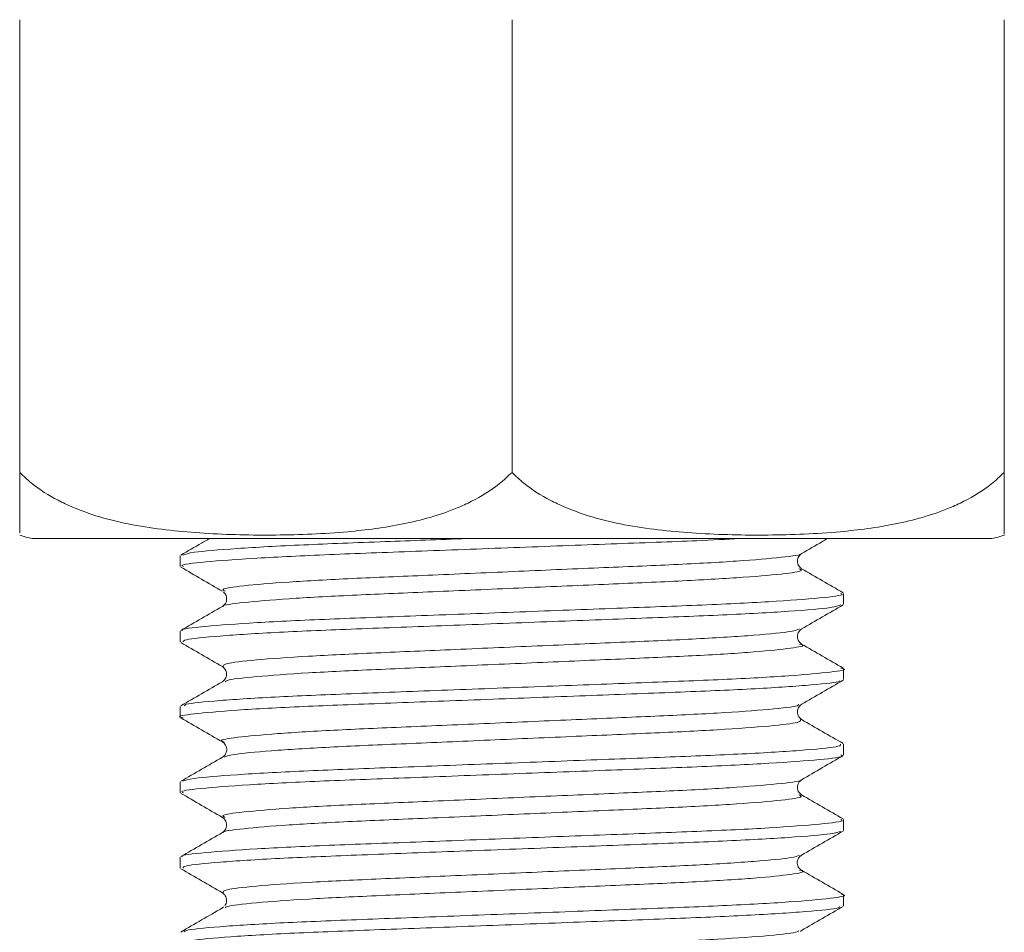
# Model space of a CAD drawing. Header units: millimetres. Extents: x 0 to 210, y 0 to 297.
# Tile 17 of 24: x 106 to 117, y 221 to 231. Entities that reach past the tile are written whole.
import ezdxf

# ---------------------------------------------------------------- set-up
doc = ezdxf.new("R2010")
doc.units = ezdxf.units.MM

msp = doc.modelspace()

# ---------------------------------------------------------------- linework, layer by layer
at = {"color": 179, "linetype": 'Continuous', "lineweight": 15}
for p, q in [((106.176, 230.843), (106.176, 225.839)), ((111.618, 230.843), (111.618, 225.839)), ((117.059, 230.843), (117.059, 225.839)), ((116.921, 225.107), (106.314, 225.107)), ((107.951, 224.918), (107.951, 224.798)), ((115.284, 224.381), (115.284, 224.501)), ((107.951, 224.084), (107.951, 223.965)), ((115.284, 223.548), (115.284, 223.668)), ((107.951, 223.251), (107.951, 223.131)), ((115.284, 222.715), (115.284, 222.834)), ((107.951, 222.418), (107.951, 222.298)), ((114.819, 222.274), (114.805, 222.288)), ((115.284, 221.881), (115.284, 222.001)), ((107.951, 221.584), (107.951, 221.465)), ((115.284, 221.048), (115.284, 221.168)), ((108.43, 221.037), (108.416, 221.024)), ((114.806, 220.762), (114.819, 220.775))]:
    msp.add_line(p, q, dxfattribs=at)
for centre, start, end in [((106.654, 226.584), 251.6256, 257.0515), ((116.582, 226.584), 282.9485, 288.3965)]:
    msp.add_arc(centre, 1.516, start, end, dxfattribs=at)
for points, knots in [([(106.176, 225.839), (106.219, 225.798), (106.348, 225.676), (106.548, 225.553), (106.817, 225.426), (107.107, 225.327), (107.469, 225.247), (107.839, 225.195), (108.352, 225.152), (108.875, 225.141), (109.406, 225.154), (109.773, 225.178), (110.109, 225.215), (110.413, 225.265), (110.716, 225.337), (110.97, 225.424), (111.227, 225.543), (111.435, 225.667), (111.572, 225.795), (111.618, 225.839)], [0, 0, 0, 0, 0.028949, 0.088332, 0.118666, 0.182678, 0.247392, 0.313348, 0.379495, 0.519426, 0.589636, 0.659923, 0.713787, 0.767761, 0.8223, 0.877204, 0.907348, 0.968608, 1, 1, 1, 1]), ([(111.618, 225.839), (111.66, 225.798), (111.79, 225.676), (111.99, 225.553), (112.259, 225.426), (112.548, 225.327), (112.91, 225.247), (113.28, 225.195), (113.794, 225.152), (114.317, 225.141), (114.848, 225.154), (115.215, 225.178), (115.55, 225.215), (115.855, 225.265), (116.158, 225.337), (116.412, 225.424), (116.669, 225.543), (116.877, 225.667), (117.013, 225.795), (117.059, 225.839)], [0, 0, 0, 0, 0.028949, 0.088332, 0.118666, 0.182678, 0.247392, 0.313348, 0.379495, 0.519426, 0.589636, 0.659923, 0.713787, 0.767761, 0.8223, 0.877204, 0.907348, 0.968608, 1, 1, 1, 1]), ([(108.272, 225.107), (108.244, 225.091), (108.139, 225.03), (108.034, 224.969), (107.957, 224.925)], [0, 0, 0, 0, 0.272116, 1, 1, 1, 1]), ([(114.139, 225.107), (113.986, 225.099), (113.584, 225.079), (112.711, 225.048), (111.637, 225.007), (110.551, 224.966), (109.569, 224.93), (108.751, 224.891), (108.198, 224.849), (107.939, 224.818), (107.976, 224.802), (107.985, 224.798)], [0, 0, 0, 0, 0.0756716, 0.1985178, 0.3263896, 0.4543512, 0.5773184, 0.7027274, 0.8313465, 0.9575422, 1, 1, 1, 1]), ([(107.981, 224.925), (108.008, 224.935), (108.07, 224.958), (108.54, 224.997), (109.273, 225.038), (110.161, 225.071), (110.813, 225.096), (111.119, 225.107)], [0, 0, 0, 0, 0.171468, 0.390063, 0.606357, 0.814648, 1, 1, 1, 1]), ([(114.819, 224.942), (114.896, 224.986), (114.991, 225.041), (115.086, 225.096), (115.105, 225.107)], [0, 0, 0, 0, 0.803053, 1, 1, 1, 1]), ([(114.81, 224.942), (114.811, 224.941), (114.832, 224.928), (114.615, 224.9), (114.147, 224.858), (113.436, 224.819), (112.58, 224.784), (111.633, 224.743), (110.685, 224.701), (109.824, 224.666), (109.11, 224.627), (108.621, 224.585), (108.388, 224.551), (108.432, 224.532), (108.448, 224.525)], [0, 0, 0, 0, 0.007237, 0.101078, 0.196855, 0.290369, 0.381837, 0.47705, 0.572329, 0.663887, 0.757265, 0.853034, 0.946998, 1, 1, 1, 1]), ([(114.819, 224.774), (114.808, 224.782), (114.785, 224.8), (114.767, 224.857), (114.784, 224.915), (114.808, 224.933), (114.819, 224.942)], [0, 0, 0, 0, 0.257041, 0.511711, 0.759431, 1, 1, 1, 1]), ([(107.957, 224.791), (108.034, 224.747), (108.187, 224.658), (108.34, 224.57), (108.416, 224.525)], [0, 0, 0, 0, 0.50005, 1, 1, 1, 1]), ([(114.787, 224.774), (114.803, 224.768), (114.85, 224.749), (114.625, 224.715), (114.145, 224.674), (113.436, 224.635), (112.58, 224.599), (111.633, 224.558), (110.684, 224.516), (109.825, 224.481), (109.108, 224.442), (108.631, 224.4), (108.408, 224.372), (108.427, 224.358), (108.429, 224.357)], [0, 0, 0, 0, 0.050088, 0.143929, 0.239706, 0.33322, 0.424688, 0.519901, 0.61518, 0.706738, 0.800116, 0.895886, 0.989849, 1, 1, 1, 1]), ([(115.278, 224.508), (115.202, 224.553), (115.049, 224.641), (114.896, 224.729), (114.819, 224.774)], [0, 0, 0, 0, 0.50005, 1, 1, 1, 1]), ([(107.976, 224.092), (107.973, 224.093), (107.948, 224.107), (108.204, 224.136), (108.75, 224.178), (109.569, 224.217), (110.551, 224.252), (111.635, 224.294), (112.717, 224.335), (113.696, 224.37), (114.506, 224.409), (115.049, 224.451), (115.3, 224.482), (115.261, 224.498), (115.252, 224.501)], [0, 0, 0, 0, 0.013204, 0.108945, 0.206524, 0.301668, 0.394959, 0.49204, 0.589052, 0.682252, 0.777534, 0.875121, 0.970737, 1, 1, 1, 1]), ([(108.43, 224.513), (108.434, 224.51), (108.445, 224.503), (108.466, 224.463), (108.463, 224.419), (108.451, 224.385), (108.429, 224.368), (108.416, 224.357)], [0, 0, 0, 0, 0.289702, 0.623551, 0.743446, 0.842478, 1, 1, 1, 1]), ([(108.416, 224.357), (108.34, 224.313), (108.187, 224.224), (108.034, 224.136), (107.957, 224.092)], [0, 0, 0, 0, 0.49995, 1, 1, 1, 1]), ([(115.252, 224.374), (115.228, 224.364), (115.172, 224.342), (114.715, 224.303), (113.99, 224.262), (113.059, 224.228), (112.003, 224.188), (110.905, 224.146), (109.88, 224.108), (109, 224.072), (108.351, 224.03), (107.987, 223.993), (107.984, 223.973), (107.983, 223.965)], [0, 0, 0, 0, 0.073386, 0.170795, 0.267314, 0.360187, 0.456233, 0.553781, 0.648567, 0.742142, 0.839383, 0.936212, 1, 1, 1, 1]), ([(114.819, 224.109), (114.896, 224.153), (115.049, 224.241), (115.202, 224.33), (115.278, 224.374)], [0, 0, 0, 0, 0.49995, 1, 1, 1, 1]), ([(114.795, 224.108), (114.774, 224.099), (114.725, 224.077), (114.328, 224.039), (113.694, 223.998), (112.879, 223.963), (111.955, 223.923), (110.994, 223.881), (110.097, 223.843), (109.328, 223.807), (108.756, 223.766), (108.422, 223.726), (108.424, 223.703), (108.426, 223.692)], [0, 0, 0, 0, 0.069768, 0.165305, 0.259968, 0.351052, 0.44525, 0.540924, 0.633885, 0.725659, 0.82103, 0.915998, 1, 1, 1, 1]), ([(114.819, 223.94), (114.808, 223.949), (114.785, 223.967), (114.767, 224.025), (114.785, 224.082), (114.808, 224.1), (114.82, 224.109)], [0, 0, 0, 0, 0.248472, 0.500015, 0.751543, 1, 1, 1, 1]), ([(107.957, 223.958), (108.034, 223.913), (108.187, 223.825), (108.34, 223.736), (108.416, 223.692)], [0, 0, 0, 0, 0.50005, 1, 1, 1, 1]), ([(114.797, 223.941), (114.808, 223.938), (114.873, 223.923), (114.724, 223.896), (114.337, 223.854), (113.691, 223.813), (112.88, 223.779), (111.955, 223.738), (110.994, 223.697), (110.097, 223.659), (109.326, 223.623), (108.762, 223.581), (108.458, 223.547), (108.451, 223.529), (108.449, 223.524)], [0, 0, 0, 0, 0.019675, 0.112002, 0.207609, 0.30234, 0.393491, 0.487757, 0.5835, 0.676529, 0.768369, 0.863809, 0.958846, 1, 1, 1, 1]), ([(115.278, 223.675), (115.202, 223.719), (115.049, 223.808), (114.896, 223.896), (114.819, 223.94)], [0, 0, 0, 0, 0.500051, 1, 1, 1, 1]), ([(107.995, 223.259), (107.997, 223.264), (108.004, 223.282), (108.354, 223.317), (108.999, 223.358), (109.88, 223.394), (110.905, 223.432), (112.003, 223.474), (113.06, 223.514), (113.987, 223.549), (114.726, 223.59), (115.166, 223.632), (115.337, 223.658), (115.266, 223.673), (115.254, 223.675)], [0, 0, 0, 0, 0.043618, 0.138627, 0.234039, 0.325855, 0.418858, 0.514572, 0.608812, 0.699939, 0.794643, 0.890221, 0.982524, 1, 1, 1, 1]), ([(108.416, 223.692), (108.427, 223.684), (108.45, 223.666), (108.468, 223.608), (108.45, 223.55), (108.427, 223.532), (108.416, 223.523)], [0, 0, 0, 0, 0.2482959, 0.4999961, 0.7517001, 1, 1, 1, 1]), ([(115.241, 223.54), (115.24, 223.535), (115.237, 223.518), (114.897, 223.484), (114.261, 223.442), (113.386, 223.406), (112.365, 223.368), (111.268, 223.326), (110.208, 223.286), (109.275, 223.251), (108.53, 223.211), (108.078, 223.169), (107.901, 223.142), (107.971, 223.126), (107.984, 223.124)], [0, 0, 0, 0, 0.0407, 0.13562, 0.23108, 0.323019, 0.415865, 0.511551, 0.605896, 0.696999, 0.791601, 0.887211, 0.979672, 1, 1, 1, 1]), ([(108.416, 223.524), (108.34, 223.48), (108.187, 223.391), (108.034, 223.303), (107.957, 223.258)], [0, 0, 0, 0, 0.499949, 1, 1, 1, 1]), ([(114.819, 223.275), (114.896, 223.32), (115.049, 223.408), (115.202, 223.497), (115.278, 223.541)], [0, 0, 0, 0, 0.49995, 1, 1, 1, 1]), ([(114.787, 223.275), (114.786, 223.27), (114.783, 223.253), (114.487, 223.219), (113.931, 223.178), (113.165, 223.142), (112.272, 223.104), (111.312, 223.062), (110.384, 223.022), (109.568, 222.987), (108.916, 222.946), (108.52, 222.905), (108.365, 222.877), (108.428, 222.861), (108.441, 222.858)], [0, 0, 0, 0, 0.038207, 0.133157, 0.228646, 0.32061, 0.413484, 0.509199, 0.603573, 0.694701, 0.789331, 0.884972, 0.977458, 1, 1, 1, 1]), ([(114.82, 223.107), (114.808, 223.116), (114.785, 223.133), (114.767, 223.191), (114.785, 223.249), (114.808, 223.267), (114.82, 223.276)], [0, 0, 0, 0, 0.248403, 0.499986, 0.751583, 1, 1, 1, 1]), ([(107.957, 223.124), (108.034, 223.08), (108.187, 222.991), (108.34, 222.903), (108.416, 222.859)], [0, 0, 0, 0, 0.5000505, 1, 1, 1, 1]), ([(114.806, 223.107), (114.81, 223.097), (114.817, 223.074), (114.494, 223.035), (113.93, 222.993), (113.166, 222.957), (112.272, 222.919), (111.311, 222.877), (110.385, 222.837), (109.565, 222.802), (108.925, 222.762), (108.516, 222.723), (108.462, 222.7), (108.438, 222.691)], [0, 0, 0, 0, 0.080962, 0.175847, 0.271272, 0.363173, 0.455984, 0.551634, 0.645944, 0.73701, 0.831576, 0.927152, 1, 1, 1, 1]), ([(115.278, 222.842), (115.202, 222.886), (115.049, 222.974), (114.896, 223.063), (114.819, 223.107)], [0, 0, 0, 0, 0.500051, 1, 1, 1, 1]), ([(107.981, 222.425), (108.008, 222.435), (108.071, 222.458), (108.54, 222.497), (109.273, 222.538), (110.209, 222.573), (111.268, 222.613), (112.365, 222.655), (113.386, 222.693), (114.26, 222.729), (114.901, 222.77), (115.254, 222.807), (115.251, 222.827), (115.25, 222.834)], [0, 0, 0, 0, 0.076512, 0.173959, 0.270377, 0.36323, 0.459388, 0.556911, 0.65154, 0.745245, 0.842538, 0.939281, 1, 1, 1, 1]), ([(108.416, 222.859), (108.423, 222.854), (108.437, 222.844), (108.454, 222.822), (108.465, 222.795), (108.467, 222.764), (108.459, 222.736), (108.435, 222.7), (108.424, 222.695), (108.416, 222.691)], [0, 0, 0, 0, 0.048757, 0.104783, 0.172161, 0.258318, 0.373093, 0.527226, 1, 1, 1, 1]), ([(108.416, 222.69), (108.34, 222.646), (108.187, 222.558), (108.034, 222.469), (107.957, 222.425)], [0, 0, 0, 0, 0.499949, 1, 1, 1, 1]), ([(115.252, 222.715), (115.261, 222.711), (115.3, 222.695), (115.05, 222.664), (114.507, 222.623), (113.696, 222.584), (112.718, 222.548), (111.636, 222.507), (110.552, 222.466), (109.569, 222.43), (108.752, 222.391), (108.199, 222.349), (107.94, 222.318), (107.976, 222.302), (107.985, 222.298)], [0, 0, 0, 0, 0.028655, 0.122485, 0.218251, 0.311759, 0.403219, 0.49842, 0.593691, 0.685244, 0.778611, 0.87437, 0.968327, 1, 1, 1, 1]), ([(114.819, 222.442), (114.896, 222.486), (115.049, 222.575), (115.202, 222.663), (115.278, 222.708)], [0, 0, 0, 0, 0.49995, 1, 1, 1, 1]), ([(114.81, 222.442), (114.811, 222.441), (114.832, 222.428), (114.615, 222.4), (114.148, 222.358), (113.436, 222.319), (112.581, 222.284), (111.634, 222.243), (110.685, 222.201), (109.825, 222.166), (109.111, 222.127), (108.622, 222.085), (108.389, 222.051), (108.432, 222.032), (108.448, 222.025)], [0, 0, 0, 0, 0.007201, 0.101037, 0.196813, 0.290328, 0.381792, 0.477002, 0.572281, 0.663839, 0.757212, 0.85298, 0.946944, 1, 1, 1, 1]), ([(114.805, 222.288), (114.799, 222.292), (114.785, 222.304), (114.767, 222.351), (114.782, 222.412), (114.807, 222.432), (114.819, 222.442)], [0, 0, 0, 0, 0.192219, 0.502355, 0.765866, 1, 1, 1, 1]), ([(107.957, 222.291), (108.034, 222.247), (108.187, 222.158), (108.34, 222.07), (108.416, 222.025)], [0, 0, 0, 0, 0.5000505, 1, 1, 1, 1]), ([(114.787, 222.274), (114.803, 222.268), (114.85, 222.249), (114.625, 222.215), (114.145, 222.174), (113.437, 222.135), (112.58, 222.099), (111.634, 222.058), (110.685, 222.016), (109.825, 221.981), (109.108, 221.942), (108.631, 221.9), (108.408, 221.872), (108.427, 221.858), (108.429, 221.857)], [0, 0, 0, 0, 0.050027, 0.143864, 0.23964, 0.333155, 0.424619, 0.519829, 0.615109, 0.706667, 0.80004, 0.895808, 0.989773, 1, 1, 1, 1]), ([(115.278, 222.008), (115.202, 222.053), (115.049, 222.141), (114.896, 222.23), (114.819, 222.274)], [0, 0, 0, 0, 0.50005, 1, 1, 1, 1]), ([(107.976, 221.592), (107.973, 221.593), (107.948, 221.607), (108.204, 221.636), (108.75, 221.678), (109.569, 221.717), (110.552, 221.752), (111.636, 221.794), (112.718, 221.835), (113.696, 221.87), (114.507, 221.909), (115.05, 221.951), (115.3, 221.982), (115.261, 221.998), (115.252, 222.001)], [0, 0, 0, 0, 0.013281, 0.109023, 0.206601, 0.30174, 0.395032, 0.492113, 0.589123, 0.682319, 0.777603, 0.875189, 0.970801, 1, 1, 1, 1]), ([(108.416, 222.025), (108.428, 222.017), (108.45, 221.999), (108.468, 221.941), (108.45, 221.883), (108.428, 221.866), (108.416, 221.857)], [0, 0, 0, 0, 0.248556, 0.499997, 0.751441, 1, 1, 1, 1]), ([(108.416, 221.857), (108.34, 221.813), (108.187, 221.724), (108.034, 221.636), (107.957, 221.592)], [0, 0, 0, 0, 0.49995, 1, 1, 1, 1]), ([(115.252, 221.874), (115.228, 221.864), (115.172, 221.842), (114.715, 221.803), (113.991, 221.763), (113.059, 221.728), (112.004, 221.688), (110.906, 221.646), (109.88, 221.608), (109.001, 221.572), (108.351, 221.53), (107.987, 221.493), (107.984, 221.473), (107.983, 221.465)], [0, 0, 0, 0, 0.07333, 0.170738, 0.267258, 0.36013, 0.456173, 0.55372, 0.648508, 0.74208, 0.839318, 0.936148, 1, 1, 1, 1]), ([(114.819, 221.609), (114.896, 221.653), (115.049, 221.741), (115.202, 221.83), (115.278, 221.874)], [0, 0, 0, 0, 0.499949, 1, 1, 1, 1]), ([(114.795, 221.608), (114.774, 221.599), (114.726, 221.577), (114.328, 221.539), (113.694, 221.498), (112.879, 221.463), (111.956, 221.423), (110.995, 221.381), (110.097, 221.343), (109.328, 221.307), (108.757, 221.266), (108.422, 221.226), (108.424, 221.203), (108.426, 221.192)], [0, 0, 0, 0, 0.069711, 0.165249, 0.259916, 0.351002, 0.4452, 0.540875, 0.633841, 0.725613, 0.820985, 0.915956, 1, 1, 1, 1]), ([(114.819, 221.44), (114.811, 221.444), (114.8, 221.45), (114.777, 221.486), (114.769, 221.515), (114.77, 221.545), (114.781, 221.572), (114.798, 221.594), (114.813, 221.604), (114.819, 221.609)], [0, 0, 0, 0, 0.471648, 0.625452, 0.740234, 0.826655, 0.894436, 0.950875, 1, 1, 1, 1]), ([(107.957, 221.458), (108.034, 221.413), (108.187, 221.325), (108.34, 221.236), (108.416, 221.192)], [0, 0, 0, 0, 0.500051, 1, 1, 1, 1]), ([(114.797, 221.441), (114.808, 221.438), (114.873, 221.423), (114.724, 221.396), (114.338, 221.354), (113.692, 221.313), (112.88, 221.279), (111.955, 221.238), (110.994, 221.197), (110.098, 221.159), (109.327, 221.123), (108.762, 221.081), (108.458, 221.047), (108.451, 221.029), (108.449, 221.024)], [0, 0, 0, 0, 0.019565, 0.111886, 0.207488, 0.302219, 0.393367, 0.487628, 0.583368, 0.676398, 0.768232, 0.863668, 0.958703, 1, 1, 1, 1]), ([(115.278, 221.175), (115.202, 221.219), (115.049, 221.308), (114.896, 221.396), (114.819, 221.44)], [0, 0, 0, 0, 0.50005, 1, 1, 1, 1]), ([(107.995, 220.759), (107.997, 220.764), (108.004, 220.782), (108.354, 220.817), (109, 220.858), (109.881, 220.894), (110.906, 220.932), (112.004, 220.974), (113.06, 221.014), (113.988, 221.049), (114.726, 221.09), (115.166, 221.132), (115.337, 221.158), (115.266, 221.173), (115.255, 221.175)], [0, 0, 0, 0, 0.043754, 0.138762, 0.23417, 0.325981, 0.418985, 0.514697, 0.608931, 0.700056, 0.79476, 0.890334, 0.982631, 1, 1, 1, 1]), ([(108.416, 221.192), (108.428, 221.182), (108.455, 221.161), (108.468, 221.1), (108.454, 221.061), (108.445, 221.052), (108.444, 221.052)], [0, 0, 0, 0, 0.268684, 0.582071, 0.968628, 1, 1, 1, 1]), ([(115.241, 221.04), (115.24, 221.035), (115.237, 221.018), (114.898, 220.984), (114.262, 220.942), (113.387, 220.906), (112.366, 220.868), (111.269, 220.826), (110.209, 220.786), (109.276, 220.751), (108.53, 220.711), (108.078, 220.669), (107.901, 220.642), (107.971, 220.626), (107.984, 220.624)], [0, 0, 0, 0, 0.040674, 0.135583, 0.231034, 0.322966, 0.415799, 0.511474, 0.605812, 0.696906, 0.791495, 0.887096, 0.97955, 1, 1, 1, 1]), ([(108.416, 221.024), (108.34, 220.979), (108.187, 220.891), (108.034, 220.803), (107.957, 220.758)], [0, 0, 0, 0, 0.49995, 1, 1, 1, 1]), ([(114.819, 220.775), (114.896, 220.82), (115.049, 220.908), (115.202, 220.997), (115.278, 221.041)], [0, 0, 0, 0, 0.499949, 1, 1, 1, 1]), ([(114.787, 220.775), (114.786, 220.77), (114.783, 220.753), (114.488, 220.719), (113.932, 220.678), (113.166, 220.642), (112.272, 220.604), (111.312, 220.562), (110.385, 220.522), (109.568, 220.487), (108.916, 220.446), (108.52, 220.405), (108.365, 220.377), (108.428, 220.361), (108.441, 220.358)], [0, 0, 0, 0, 0.038178, 0.133115, 0.228596, 0.320553, 0.413414, 0.509119, 0.603485, 0.694603, 0.789221, 0.884853, 0.977333, 1, 1, 1, 1])]:
    msp.add_open_spline(points, degree=3, knots=knots, dxfattribs=at)
for points in [[(106.176, 225.785), (106.176, 225.802), (106.176, 225.82), (106.176, 225.839)], [(106.176, 225.608), (106.176, 225.66), (106.176, 225.718), (106.176, 225.785)], [(117.059, 225.839), (117.059, 225.785), (117.059, 225.731), (117.059, 225.684)], [(117.059, 225.684), (117.059, 225.611), (117.059, 225.552), (117.059, 225.501)], [(106.176, 225.476), (106.176, 225.514), (106.176, 225.558), (106.176, 225.608)], [(106.176, 225.345), (106.176, 225.38), (106.176, 225.423), (106.176, 225.476)], [(117.059, 225.501), (117.059, 225.449), (117.059, 225.406), (117.059, 225.369)], [(106.176, 225.258), (106.176, 225.282), (106.176, 225.31), (106.176, 225.345)], [(117.059, 225.369), (117.059, 225.32), (117.059, 225.283), (117.059, 225.255)], [(106.176, 225.169), (106.176, 225.187), (106.176, 225.213), (106.176, 225.258)], [(117.059, 225.255), (117.059, 225.225), (117.059, 225.204), (117.059, 225.189)], [(117.059, 225.189), (117.059, 225.173), (117.059, 225.164), (117.059, 225.156)], [(117.059, 225.146), (117.059, 225.146), (117.059, 225.146), (117.059, 225.146)]]:
    msp.add_open_spline(points, degree=3, dxfattribs=at)

doc.saveas('drawing.dxf')
